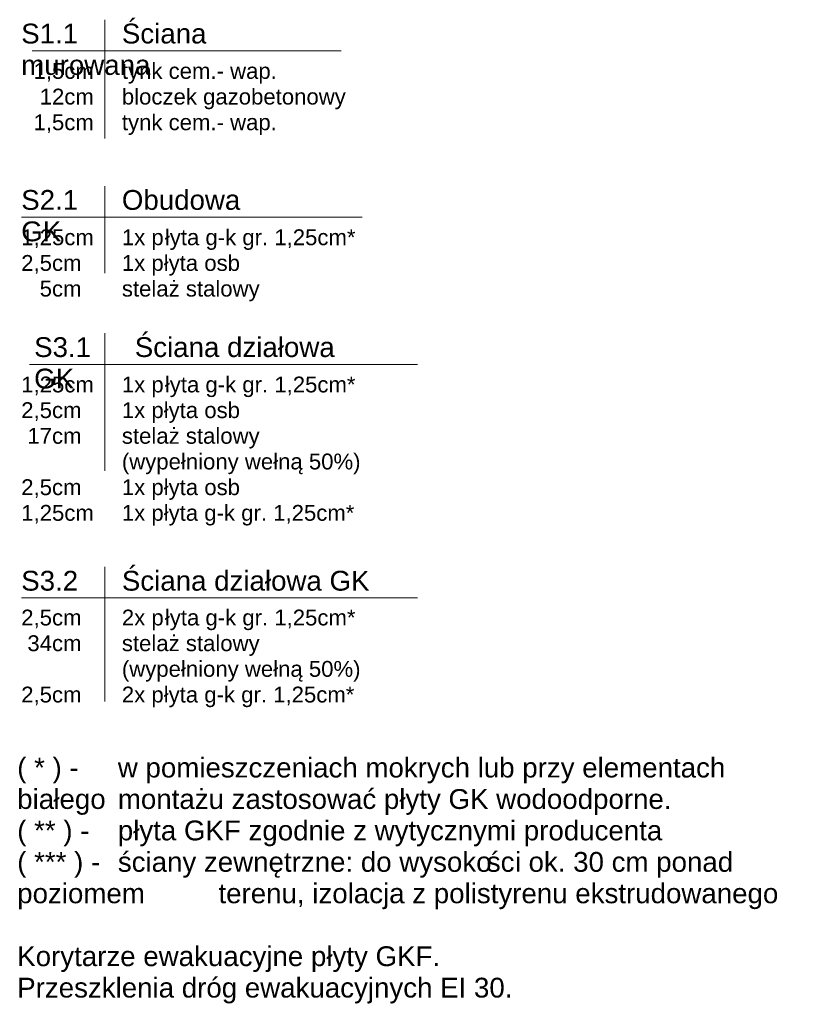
# Model space of a CAD drawing. Header units: millimetres. Extents: x -2286 to 43533, y -13832 to 14981.
# Tile 77 of 77: x 33719 to 43533, y -5961 to 6469. Entities that reach past the tile are written whole.
import ezdxf

# ---------------------------------------------------------------- set-up
doc = ezdxf.new("R2010")
doc.units = ezdxf.units.MM
doc.layers.add('A-DETL-THIN', color=151, linetype='Continuous', lineweight=18)
doc.layers.add('G-ANNO-TEXT', color=231, linetype='Continuous', lineweight=18)
doc.styles.add('Arial_15', font='arial.ttf', dxfattribs={"height": 250})
doc.styles.add('Arial_16', font='arial.ttf', dxfattribs={"height": 200})

msp = doc.modelspace()

# ---------------------------------------------------------------- linework, layer by layer
at = {"layer": 'A-DETL-THIN', "lineweight": 9}
for p, q in [((34795.1, 6468.8), (34795.1, 4968.8)), ((33878.4, 6076.5), (37778.4, 6076.5)), ((34795.1, 4368.8), (34795.1, 3268.8)), ((33741.2, 3976.5), (38041.2, 3976.5)), ((34795.1, 2510.5), (34795.1, 772.3)), ((33841.2, 2118.1), (38740.6, 2118.1)), ((34795.1, -438.6), (34795.1, -2138.6)), ((33741.2, -831), (38740.6, -831))]:
    msp.add_line(p, q, dxfattribs=at)

# ---------------------------------------------------------------- texts
at = {"layer": 'G-ANNO-TEXT', "color": 154, "char_height": 250, "attachment_point": 1, "style": 'Arial_15'}
for s, insert, width in [('Ściana ', (35008.8, 6418.6), 1394.936), ('S1.1', (33738.8, 6418.6), 865.822), ('\\fArial|b0|i0|c238|p34|;^I', (34453.1, 6418.6), 673.418), ('murowana', (33738.8, 6021.8), 1948.101), ('S2.1', (33738.8, 4318.6), 865.822), ('\\fArial|b0|i0|c238|p34|;^I', (34453.1, 4318.6), 673.418), ('Obudowa ', (35008.8, 4318.6), 1899.999), ('GK', (33738.8, 3921.8), 609.283), ('Ściana działowa', (35171.6, 2460.3), 3014.345), ('S3.1', (33901.6, 2460.3), 865.822), ('\\fArial|b0|i0|c238|p34|;^I', (34615.9, 2460.3), 673.418), ('\\fArial|b0|i0|c238|p34|; ', (37658.7, 2460.3), 120.253), ('GK', (33901.6, 2063.4), 609.283), ('\\fArial|b0|i0|c238|p34|; ', (34404.3, 2063.4), 120.253), ('S3.2', (33738.8, -488.8), 865.822), ('\\fArial|b0|i0|c238|p34|;^I', (34453.1, -488.8), 673.418), ('Ściana działowa GK', (35008.8, -488.8), 3743.881), ('( * ) -', (33688.1, -2847.5), 962.025), ('\\fArial|b0|i0|c238|p34|;^I', (34481.9, -2847.5), 577.215), ('w pomieszczeniach mokrych lub przy elementach ', (34958.1, -2847.5), 9323.626), ('bia', (33688.1, -3244.4), 553.164), ('łego ', (34144.5, -3244.4), 921.941), ('montażu zastosować płyty GK wodoodporne. ', (34958.1, -3244.4), 8513.921), ('\\fArial|b0|i0|c238|p34|;^I', (34905.2, -3244.4), 64.135), ('płyta GKF zgodnie z wytycznymi producenta', (34958.1, -3641.2), 8225.314), ('( ** ) -', (33688.1, -3641.2), 1130.379), ('\\fArial|b0|i0|c238|p34|;^I', (34620.8, -3641.2), 408.861), ('\\fArial|b0|i0|c238|p34|;^I', (41744.7, -3641.2), 1010.126), ('( *** ) - ', (33688.1, -4038.1), 1418.987), ('\\fArial|b0|i0|c238|p34|;^I', (34858.9, -4038.1), 120.253), ('ściany zewnętrzne: do wysoko', (34958.1, -4038.1), 5643.88), ('śc', (39614.8, -4038.1), 432.911), ('\\fArial|b0|i0|c238|p34|;i', (39972, -4038.1), 88.186), (' ok. 30 cm ponad ', (40044.7, -4038.1), 3367.088), ('poziomem ', (33688.1, -4435), 2068.354), ('\\fArial|b0|i0|c238|p34|;^I', (35394.7, -4435), 1010.126), ('terenu, izolacja z polistyrenu ekstrudowanego', (36228.1, -4435), 8473.837), ('Korytarze ewakuacyjne płyty GKF.', (33688.1, -5228.7), 6405.483), ('Przeszklenia dróg ewakuacyjnych EI 30.', (33688.1, -5625.6), 7511.812)]:
    msp.add_mtext(s, dxfattribs=dict(at, insert=insert, width=width))
at = {"layer": 'G-ANNO-TEXT', "color": 7, "char_height": 200, "attachment_point": 1, "style": 'Arial_16'}
for s, insert, width in [('  1,5cm', (33738.8, 5922.1), 1138.396), ('\\fArial|b0|i0|c238|p34|;^I', (34678, 5922.1), 400.844), ('tynk cem.- wap.', (35008.8, 5922.1), 2405.062), ('   12cm', (33738.8, 5597.9), 1138.396), ('\\fArial|b0|i0|c238|p34|;^I', (34678, 5597.9), 400.844), ('bloczek gazobetonowy', (35008.8, 5597.9), 3479.324), ('  1,5cm', (33738.8, 5273.8), 1138.396), ('\\fArial|b0|i0|c238|p34|;^I', (34678, 5273.8), 400.844), ('tynk cem.- wap.', (35008.8, 5273.8), 2405.062), ('łyta g-k gr. 1,25cm*', (35551.2, 3822.1), 2982.278), ('1,25cm', (33738.8, 3822.1), 1138.396), ('\\fArial|b0|i0|c238|p34|;^I', (34678, 3822.1), 400.844), ('1x p', (35008.8, 3822.1), 657.384), ('2,5cm', (33738.8, 3497.9), 945.991), ('\\fArial|b0|i0|c238|p34|;^I', (34519.3, 3497.9), 593.249), ('1x płyta osb', (35008.8, 3497.9), 1851.898), ('   5cm', (33738.8, 3173.8), 945.991), ('\\fArial|b0|i0|c238|p34|;^I', (34519.3, 3173.8), 593.249), ('stelaż stalowy', (35008.8, 3173.8), 2140.506), ('łyta g-k gr. 1,25cm*', (35551.2, 1963.7), 2982.278), ('1,25cm', (33738.8, 1963.7), 1138.396), ('\\fArial|b0|i0|c238|p34|;^I', (34678, 1963.7), 400.844), ('1x p', (35008.8, 1963.7), 657.384), ('2,5cm', (33738.8, 1639.6), 945.991), ('\\fArial|b0|i0|c238|p34|;^I', (34519.3, 1639.6), 593.249), ('1x płyta osb', (35008.8, 1639.6), 1851.898), (' 17cm', (33738.8, 1315.5), 945.991), ('\\fArial|b0|i0|c238|p34|;^I', (34519.3, 1315.5), 593.249), ('stelaż stalowy', (35008.8, 1315.5), 2140.506), ('(wypełniony wełną 50%)', (35008.8, 991.4), 3687.762), ('\\fArial|b0|i0|c238|p34|;^I', (33738.8, 991.4), 1539.24), ('2,5cm', (33738.8, 667.2), 945.991), ('\\fArial|b0|i0|c238|p34|;^I', (34519.3, 667.2), 593.249), ('1x płyta osb', (35008.8, 667.2), 1851.898), ('1x płyta g-k gr. 1,25cm*', (35008.8, 343.1), 3639.661), ('1,25cm', (33738.8, 343.1), 1138.396), ('\\fArial|b0|i0|c238|p34|;^I', (34678, 343.1), 400.844), ('2,5cm', (33738.8, -978.4), 945.991), ('\\fArial|b0|i0|c238|p34|;^I', (34519.3, -978.4), 593.249), ('2x p', (35008.8, -978.4), 657.384), ('łyta g-k gr. 1,25cm*', (35551.2, -978.4), 2982.278), (' 34cm', (33738.8, -1302.6), 945.991), ('\\fArial|b0|i0|c238|p34|;^I', (34519.3, -1302.6), 593.249), ('stelaż stalowy', (35008.8, -1302.6), 2140.506), ('(wypełniony wełną 50%)', (35008.8, -1626.7), 3687.762), ('\\fArial|b0|i0|c238|p34|;^I', (33738.8, -1626.7), 1539.24), ('2,5cm', (33738.8, -1950.8), 945.991), ('\\fArial|b0|i0|c238|p34|;^I', (34519.3, -1950.8), 593.249), ('2x płyta g-k gr. 1,25cm*', (35008.8, -1950.8), 3639.661)]:
    msp.add_mtext(s, dxfattribs=dict(at, insert=insert, width=width))

doc.saveas('drawing.dxf')
